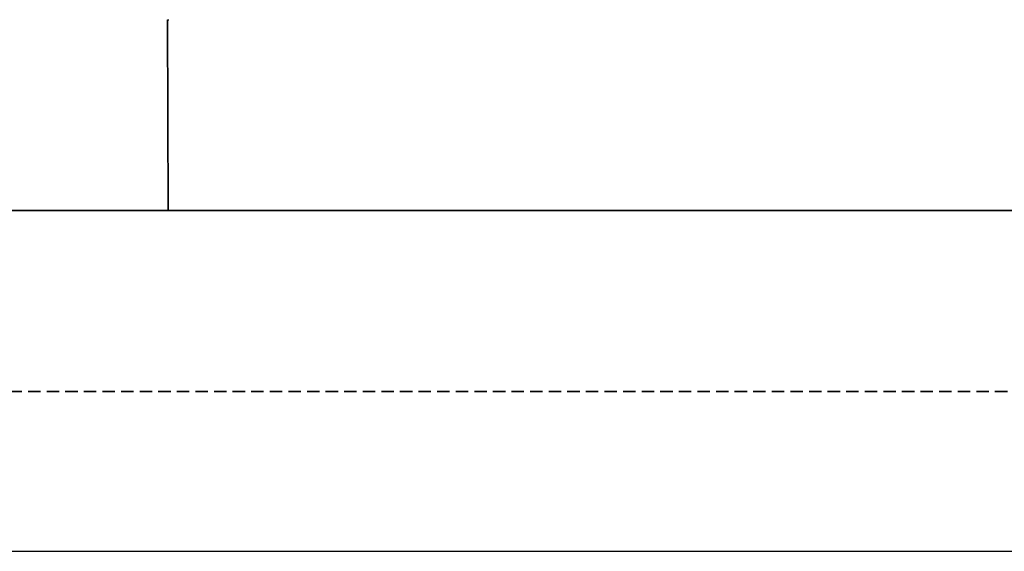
# Model space of a CAD drawing. Header units: millimetres. Extents: x 14365 to 105143, y -126377 to -22383.
# Tile 6 of 191: x 32771 to 33089, y -126377 to -126206. Entities that reach past the tile are written whole.
import ezdxf

# ---------------------------------------------------------------- set-up
doc = ezdxf.new("R2010")
doc.units = ezdxf.units.MM
doc.linetypes.add('ČÁRKOVANÁ', pattern=[0.75, 0.5, -0.25])
for name, color, linetype, lineweight in [('UT_POTRUBI - PŘÍVOD', 1, 'Continuous', 35), ('UT_POTRUBI - ZPÁTEČKA', 5, 'ČÁRKOVANÁ', 35), ('UT_SCHÉMA_PŘÍVOD', 10, 'Continuous', 35)]:
    doc.layers.add(name, color=color, linetype=linetype, lineweight=lineweight)

msp = doc.modelspace()

# ---------------------------------------------------------------- linework, layer by layer
at = {"ltscale": 8}
msp.add_line((31841.29, -126377.19), (105085.12, -126377.19), dxfattribs=at)
at = {"color": 0, "linetype": 'Continuous', "lineweight": -2}
msp.add_arc((32818.65, -126190.52), 15.1, 269.292, 270.708, dxfattribs=at)
at = {"layer": 'UT_POTRUBI - PŘÍVOD', "ltscale": 8}
msp.add_line((33711.28, -126267.2), (32436.2, -126267.2), dxfattribs=at)
at = {"layer": 'UT_POTRUBI - ZPÁTEČKA', "linetype": 'ČÁRKOVANÁ', "ltscale": 8}
msp.add_line((33713.48, -126325.64), (32486.2, -126325.64), dxfattribs=at)
at = {"layer": 'UT_SCHÉMA_PŘÍVOD'}
msp.add_line((32818.46, -126205.62), (32818.65, -126267.2), dxfattribs=at)

doc.saveas('drawing.dxf')
